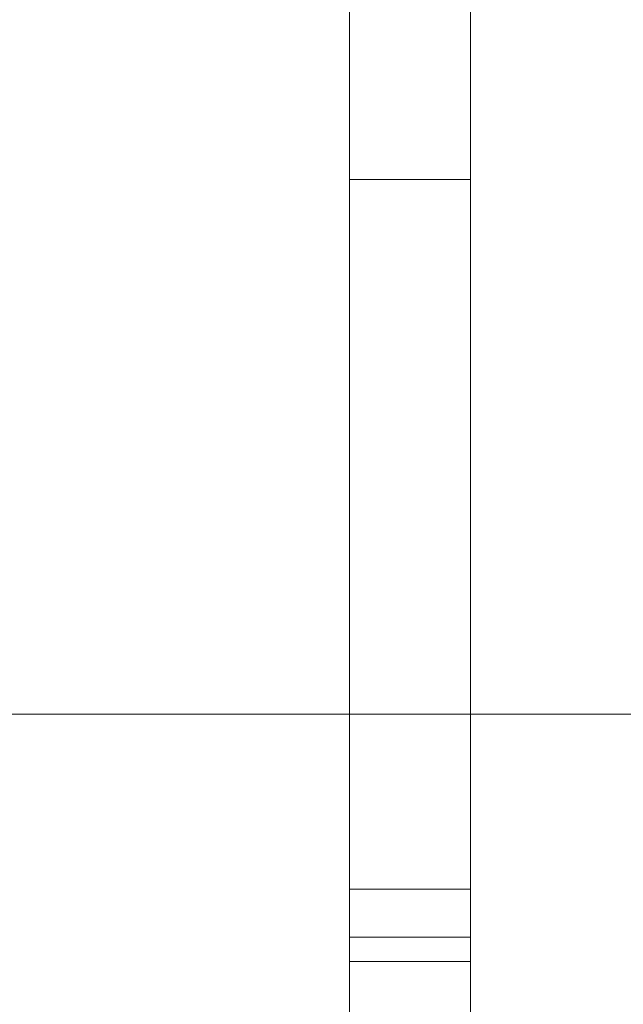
# Model space of a CAD drawing. Header units: inches. Extents: x 0 to 77643, y -44170 to 0.
# Tile 63 of 159: x 72766 to 72816, y -42450 to -42368. Entities that reach past the tile are written whole.
import ezdxf

# ---------------------------------------------------------------- set-up
doc = ezdxf.new("R2010")
doc.units = ezdxf.units.IN
doc.header["$MEASUREMENT"] = 0
doc.layers.add('p--elewacja cienka', color=251, linetype='Continuous', lineweight=0)
doc.layers.add('p--opisy elewacji', color=43, linetype='Continuous', lineweight=5)

msp = doc.modelspace()

# ---------------------------------------------------------------- linework, layer by layer
at = {"layer": 'p--elewacja cienka', "lineweight": 5}
for p, q in [((72803.67132, -42381.49592), (72793.67132, -42381.49592)), ((72803.67132, -42440.06745), (72793.67132, -42440.06745))]:
    msp.add_line(p, q, dxfattribs=at)
msp.add_lwpolyline([(72793.67132, -42686.90892), (72793.67132, -42345.53199), (72803.67132, -42345.53199), (72803.67132, -42686.90892)], dxfattribs=at)
msp.add_lwpolyline([(72803.67132, -42444.03824), (72793.67132, -42444.03824), (72793.67132, -42446.03824), (72803.67132, -42446.03824)], close=True, dxfattribs=at)
at = {"layer": 'p--opisy elewacji', "linetype": 'Continuous', "lineweight": 5}
msp.add_line((73356.51458, -42425.63113), (72731.95067, -42425.63113), dxfattribs=at)

doc.saveas('drawing.dxf')
